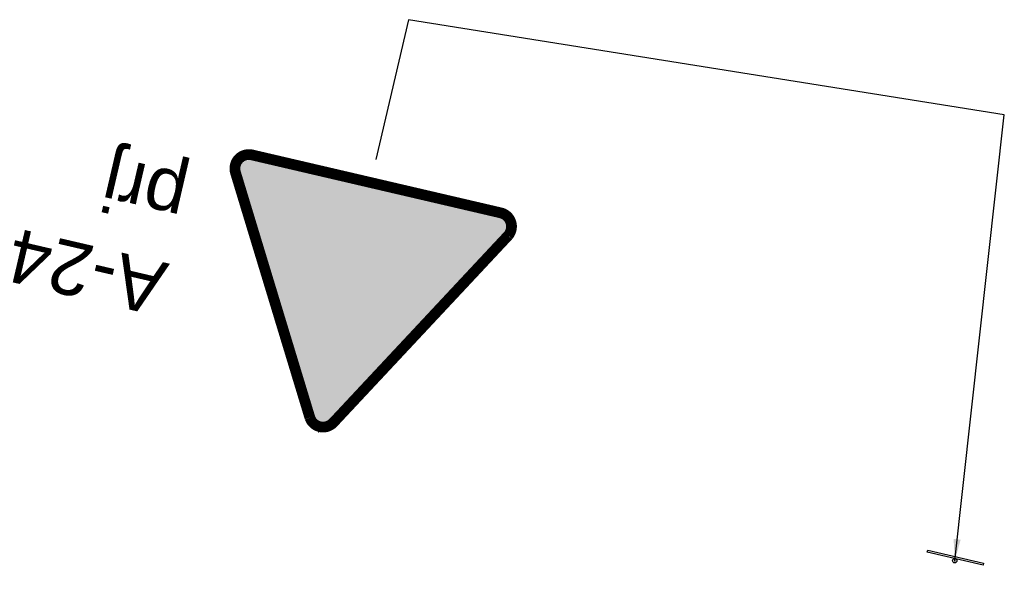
# Model space of a CAD drawing. Header units: metres. Extents: x 7429190 to 7432183, y 5709621 to 5711878.
# Tile 19 of 21: x 7429839 to 7429852, y 5710241 to 5710249. Entities that reach past the tile are written whole.
import ezdxf
from ezdxf.enums import TextEntityAlignment as Align

# ---------------------------------------------------------------- set-up
doc = ezdxf.new("R2010")
doc.units = ezdxf.units.M
for name, color, linetype in [('gaPionowe', 7, 'Continuous'), ('zzz.gaVSDodTekst', 7, 'Continuous'), ('zzz.gaVSDomyslna', 7, 'Continuous'), ('zzz.gaVSNazwa', 7, 'Continuous'), ('zzz.gaVSStan', 7, 'Continuous'), ('zzz.gaVSWielkość', 7, 'Continuous')]:
    doc.layers.add(name, color=color, linetype=linetype)
doc.styles.add('GA-ATR-TEXT', font='arial.ttf', dxfattribs={"width": 0.9})
doc.styles.get("Standard").update_dxf_attribs({"font": 'simplex.shx'})
doc.dimstyles.new('GA-LEADER', dxfattribs={"dimtxt": 1, "dimasz": 1, "dimexe": 1, "dimexo": 1, "dimgap": 1, "dimtad": 1, "dimtxsty": 'Standard', "dimcen": 1, "dimadec": 0, "dimazin": 0, "dimtfac": 1, "dimtmove": 0, "dimatfit": 3, "dimfxl": 1, "dimarcsym": 0})

# ---------------------------------------------------------------- blocks, each defined once
blk = doc.blocks.new('gaVSPos')
blk.add_point((0, 0))
blk = doc.blocks.new('gaVSTVcolumn0')
at = {"color": 0, "linetype": 'ByBlock', "lineweight": -2}
for p, q in [((-400, -30), (400, -30)), ((-400, -60), (-400, -30)), ((400, -60), (-400, -60)), ((400, -30), (400, -60))]:
    blk.add_line(p, q, dxfattribs=at)
blk.add_circle((0, 0), 30, dxfattribs=at)
blk = doc.blocks.new('gaVScolumn0')
at = {"color": 0, "linetype": 'ByBlock', "lineweight": -2}
blk.add_line((0, 0), (0, 400), dxfattribs=at)
at = {"color": 7, "style": 'GA-ATR-TEXT', "width": 0.9}
blk.add_attdef('X2', text='', height=150, dxfattribs=at).set_placement((-50, 0), align=Align.BOTTOM_RIGHT)
blk = doc.blocks.new('*U192')
at = {"layer": 'zzz.gaVSDomyslna', "color": 10, "linetype": 'Continuous', "lineweight": 0, "const_width": 30}
blk.add_lwpolyline([(356.469, 15), (-356.469, 15, -0.563712), (-391.037, 72.1261), (-33.775, 690.923, -0.563661), (32.9409, 692.301), (390.215, 73.4834, -0.577186), (356.469, 15)], format="xyb", close=True, dxfattribs=at)
at = {"layer": 'zzz.gaVSDomyslna', "color": 10, "linetype": 'Continuous', "lineweight": 0}
blk.add_point((0, 725.423), dxfattribs=at)
blk = doc.blocks.new('*U193')
at = {"layer": 'zzz.gaVSDomyslna', "linetype": 'Continuous', "lineweight": 0}
h = blk.add_hatch(color=50, dxfattribs=at)
h.dxf.hatch_style = 1
h.paths.add_polyline_path([(20.2988, 684.198, 0.229204), (-0.646341, 695.436, 0.279187), (-19.9889, 684.801), (-377.874, 64.9257, 0.259425), (-377.021, 41.5855, 0.262443), (-356.469, 30), (0, 30), (356.126, 30, 0.237857), (377.352, 42.1075, 0.284586), (378.047, 64.6255)])
at = {"layer": 'zzz.gaVSDomyslna', "color": 50, "linetype": 'Continuous', "lineweight": 0}
blk.add_point((0, 725.423), dxfattribs=at)
blk = doc.blocks.new('*U194')
at = {"layer": 'zzz.gaVSDomyslna', "linetype": 'Continuous', "lineweight": 0, "true_color": 0x000000}
blk.add_hatch(color=18, dxfattribs=at).paths.add_polyline_path([(-9, 590.486, 1), (54, 590.486, 1)])
h = blk.add_hatch(color=18, dxfattribs=at)
h.paths.add_polyline_path([(90, 500.486), (60, 560.486), (28.0328, 547.699), (-90.821, 379.323, 0.332576), (-115.299, 360.89), (-147.549, 249.255, 25.9615), (-132.188, 244.818), (-126.205, 265.531), (-5.4483, 161.625, 1.10824), (54.1966, 139.496), (67.7475, 139.496), (70.0901, 130.125), (28.1917, 100.872), (28.1917, 90.8559), (77.2932, 95.2452, 2.33227), (119.389, 239.8), (101.102, 269.341), (131.538, 375.871)])
h.paths.add_polyline_path([(48.2609, 390.268), (-58.7383, 315.369), (-111.807, 315.369), (-99.6348, 357.503, -0.26926), (-91.8806, 363.334), (-90.7364, 363.334), (-66.1298, 363.334), (21.0638, 465.06)], flags=16)
h.paths.add_polyline_path([(57.2799, 336.885), (52.9766, 315.369), (10.2001, 315.369)], flags=16)
h.paths.add_polyline_path([(49.7789, 299.381), (40, 250.486), (43.309, 237.25), (38.6586, 222.583), (3.1043, 299.381)], flags=16)
h.paths.add_polyline_path([(-43.5444, 299.381), (-1.4306, 209.538), (-17.9567, 193.481), (-121.324, 282.425), (-116.426, 299.381)], flags=16)
h.paths.add_polyline_path([(95.1634, 248.558), (105.795, 231.384, 0.0221974), (98.5982, 225.616), (94.8387, 247.421)], flags=16)
h.paths.add_polyline_path([(95.24, 96.8494), (120.411, 99.0995), (113.447, 139.496), (153.285, 139.496, 1.76317), (166.64, 163.471), (127.834, 226.158, -2.17872)], flags=16)
h.paths.add_polyline_path([(114.24, 217.742), (152.78, 155.484), (110.69, 155.484), (101.9, 206.463, -0.0476353)], flags=16)
h.paths.add_polyline_path([(50.7035, 207.672), (63.7504, 155.484), (54.1966, 155.484, 0.191903), (40.2133, 174.588)], flags=16)
h.paths.add_polyline_path([(29.671, 194.238), (24.9726, 179.42, 0.167013), (4.9801, 173.744), (-6.4034, 183.539)], flags=16)
h.paths.add_polyline_path([(-152.002, 233.841), (-172.464, 163.011, 3.73205), (-157.103, 158.574), (-136.641, 229.404, -21.9545)], flags=16)
blk = doc.blocks.new('*U196')
at = {"layer": 'zzz.gaVSDomyslna', "color": 10}
blk.add_blockref('*U192', (0, 0), dxfattribs=at)
at = {"layer": 'zzz.gaVSDomyslna', "color": 50}
blk.add_blockref('*U193', (0, 0), dxfattribs=at)
at = {"layer": 'zzz.gaVSDomyslna', "color": 18, "true_color": 0x000000}
blk.add_blockref('*U194', (0, 0), dxfattribs=at)
blk = doc.blocks.new('*U191')
at = {"layer": 'zzz.gaVSDomyslna'}
blk.add_blockref('*U196', (0, 0), dxfattribs=at)
at = {"layer": 'zzz.gaVSDodTekst', "flags": 1}
blk.add_attdef('Addtext', text='', height=1, dxfattribs=at).set_placement((0, 0), align=Align.MIDDLE_LEFT)
at = {"layer": 'zzz.gaVSDomyslna', "flags": 1}
for tag in ['Width', 'Height', 'Position', 'Route', 'ItemNo', 'ID']:
    blk.add_attdef(tag, text='', height=1, dxfattribs=at).set_placement((0, 0), align=Align.MIDDLE_LEFT)
at = {"layer": 'zzz.gaVSNazwa', "style": 'GA-ATR-TEXT'}
blk.add_attdef('Name', text='', height=150, dxfattribs=at).set_placement((510.5, 437.7), align=Align.MIDDLE_LEFT)
at = {"layer": 'zzz.gaVSStan', "style": 'GA-ATR-TEXT'}
blk.add_attdef('State', text='', height=150, dxfattribs=at).set_placement((510.5, 182.7), align=Align.MIDDLE_LEFT)
at = {"layer": 'zzz.gaVSWielkość', "flags": 1}
blk.add_attdef('Size', text='', height=1, dxfattribs=at).set_placement((0, 0), align=Align.MIDDLE_LEFT)

msp = doc.modelspace()

# ---------------------------------------------------------------- block references
at = {"layer": 'gaPionowe', "rotation": 166.9020044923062}
for name, p, xscale, yscale in [('gaVScolumn0', (7429843.959, 5710248.939), 0.004999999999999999, 0.004999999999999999), ('gaVSTVcolumn0', (7429851.586, 5710241.393), 0.001, 0.001)]:
    msp.add_blockref(name, p, dxfattribs=dict(at, xscale=xscale, yscale=yscale))
at = {"layer": 'gaPionowe', "xscale": 0.004999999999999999, "yscale": 0.004999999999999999, "rotation": 166.9020044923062}
msp.add_blockref('*U191', (7429843.528, 5710246.722), dxfattribs=at).add_auto_attribs({'Name': 'A-24', 'State': 'prj'})
at = {"layer": 'gaPionowe', "rotation": 166.9020044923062}
msp.add_blockref('gaVSPos', (7429851.586, 5710241.393), dxfattribs=at)

# ---------------------------------------------------------------- leaders
at = {"layer": 'gaPionowe'}
msp.add_leader([(7429851.586, 5710241.393), (7429852.278, 5710247.611), (7429843.959, 5710248.939)], dimstyle='GA-LEADER', override={"dimasz": 0.3}, dxfattribs=at)

doc.saveas('drawing.dxf')
